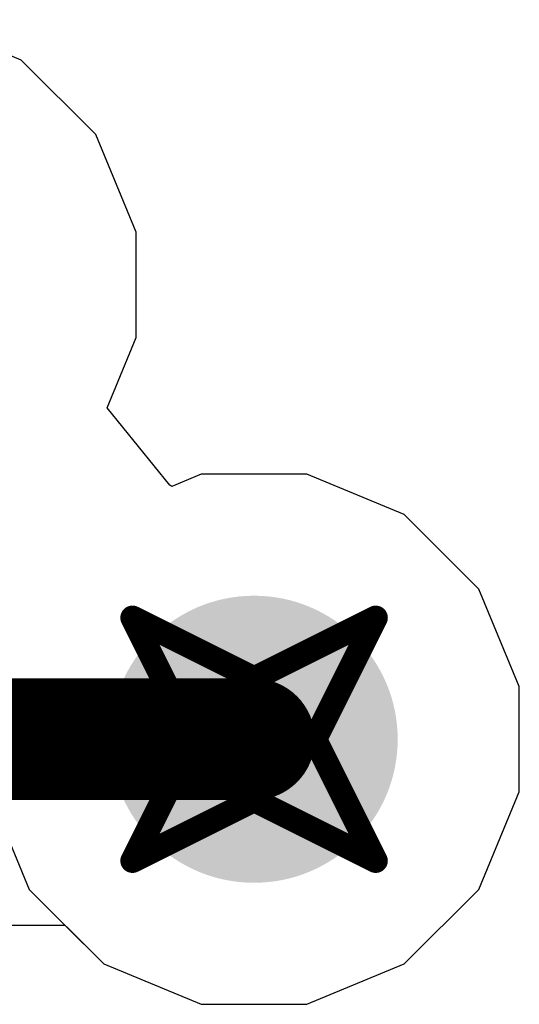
# Model space of a CAD drawing. Header units: inches. Extents: x -0.03 to 9.71, y 0 to 4.44.
# Tile 109 of 118: x 3.6917 to 3.7328, y 1.9172 to 1.9982. Entities that reach past the tile are written whole.
import ezdxf

# ---------------------------------------------------------------- set-up
doc = ezdxf.new("R2010")
doc.units = ezdxf.units.IN
doc.header["$MEASUREMENT"] = 0
for name, color, linetype in [('Bottom Layer', 5, 'Continuous'), ('Drill Drawing', 1, 'Continuous'), ('Layer 1', 16, 'Continuous'), ('Layer 2', 76, 'Continuous'), ('Top Layer', 1, 'Continuous'), ('Via Holes', 16, 'Continuous')]:
    doc.layers.add(name, color=color, linetype=linetype)

msp = doc.modelspace()

# ---------------------------------------------------------------- hatches: boundary and pattern name
at = {"layer": 'Bottom Layer'}
h = msp.add_hatch(color=5, dxfattribs=at)
edge = h.paths.add_edge_path()
edge.add_arc((3.711024, 1.938977), 0.011811, 0, 360)
at = {"layer": 'Layer 1'}
h = msp.add_hatch(color=16, dxfattribs=at)
edge = h.paths.add_edge_path()
edge.add_arc((3.711024, 1.938977), 0.011811, 0, 360)
at = {"layer": 'Layer 2'}
h = msp.add_hatch(color=76, dxfattribs=at)
edge = h.paths.add_edge_path()
edge.add_arc((3.711024, 1.938977), 0.011811, 0, 360)
at = {"layer": 'Top Layer'}
h = msp.add_hatch(color=1, dxfattribs=at)
edge = h.paths.add_edge_path()
edge.add_arc((3.711024, 1.938977), 0.011811, 0, 360)
at = {"layer": 'Via Holes'}
h = msp.add_hatch(color=7, dxfattribs=at)
edge = h.paths.add_edge_path()
edge.add_arc((3.711024, 1.938977), 0.005906, 0, 360)

# ---------------------------------------------------------------- linework, layer by layer
at = {"layer": 'Bottom Layer'}
for p, q in [((3.691883, 1.994869), (3.683866, 1.99819)), ((3.698018, 1.988733), (3.691883, 1.994869)), ((3.701339, 1.980717), (3.698018, 1.988733)), ((3.701339, 1.97204), (3.701339, 1.980717)), ((3.698935, 1.966237), (3.701339, 1.97204)), ((3.704105, 1.959891), (3.698935, 1.966237)), ((3.706685, 1.960788), (3.704262, 1.959784)), ((3.715362, 1.960788), (3.706685, 1.960788)), ((3.723379, 1.957467), (3.715362, 1.960788)), ((3.704262, 1.959784), (3.704105, 1.959891)), ((3.729514, 1.951332), (3.723379, 1.957467)), ((3.732835, 1.943315), (3.729514, 1.951332)), ((3.732835, 1.934638), (3.732835, 1.943315)), ((3.729514, 1.926622), (3.732835, 1.934638)), ((3.723379, 1.920486), (3.729514, 1.926622)), ((2.52729, 1.923683), (3.695472, 1.923683)), ((3.695472, 1.923683), (3.698669, 1.920486)), ((3.698669, 1.920486), (3.706685, 1.917166)), ((3.715362, 1.917166), (3.723379, 1.920486)), ((3.706685, 1.917166), (3.715362, 1.917166))]:
    msp.add_line(p, q, dxfattribs=at)
at = {"layer": 'Bottom Layer', "const_width": 0.01}
msp.add_lwpolyline([(1.574803, 1.938977), (3.711024, 1.938977)], dxfattribs=at)
at = {"layer": 'Bottom Layer', "const_width": 0.005}
msp.add_lwpolyline([(3.708524, 1.938977, 1), (3.713524, 1.938977, 1)], format="xyb", close=True, dxfattribs=at)
at = {"layer": 'Drill Drawing', "const_width": 0.002}
for points in [[(3.701024, 1.948977), (3.711024, 1.943977)], [(3.701024, 1.948977), (3.706024, 1.938977)], [(3.711024, 1.943977), (3.721024, 1.948977)], [(3.716024, 1.938977), (3.721024, 1.948977)], [(3.701024, 1.928977), (3.706024, 1.938977)], [(3.716024, 1.938977), (3.721024, 1.928977)], [(3.701024, 1.928977), (3.711024, 1.933977)], [(3.711024, 1.933977), (3.721024, 1.928977)]]:
    msp.add_lwpolyline(points, dxfattribs=at)
at = {"layer": 'Drill Drawing', "const_width": 0.001}
for points in [[(3.700524, 1.948977, 1), (3.701524, 1.948977, 1)], [(3.700524, 1.948977, 1), (3.701524, 1.948977, 1)], [(3.720524, 1.948977, 1), (3.721524, 1.948977, 1)], [(3.720524, 1.948977, 1), (3.721524, 1.948977, 1)], [(3.710524, 1.943977, 1), (3.711524, 1.943977, 1)], [(3.710524, 1.943977, 1), (3.711524, 1.943977, 1)], [(3.705524, 1.938977, 1), (3.706524, 1.938977, 1)], [(3.705524, 1.938977, 1), (3.706524, 1.938977, 1)], [(3.715524, 1.938977, 1), (3.716524, 1.938977, 1)], [(3.715524, 1.938977, 1), (3.716524, 1.938977, 1)], [(3.710524, 1.933977, 1), (3.711524, 1.933977, 1)], [(3.710524, 1.933977, 1), (3.711524, 1.933977, 1)], [(3.700524, 1.928977, 1), (3.701524, 1.928977, 1)], [(3.700524, 1.928977, 1), (3.701524, 1.928977, 1)], [(3.720524, 1.928977, 1), (3.721524, 1.928977, 1)], [(3.720524, 1.928977, 1), (3.721524, 1.928977, 1)]]:
    msp.add_lwpolyline(points, format="xyb", close=True, dxfattribs=at)
at = {"layer": 'Layer 1'}
for p, q in [((3.691883, 1.994869), (3.683866, 1.99819)), ((3.698018, 1.988733), (3.691883, 1.994869)), ((3.701339, 1.980717), (3.698018, 1.988733)), ((3.701339, 1.97204), (3.701339, 1.980717)), ((3.698935, 1.966237), (3.701339, 1.97204)), ((3.704105, 1.959891), (3.698935, 1.966237)), ((3.706685, 1.960788), (3.704262, 1.959784)), ((3.715362, 1.960788), (3.706685, 1.960788)), ((3.723379, 1.957467), (3.715362, 1.960788)), ((3.704262, 1.959784), (3.704105, 1.959891)), ((3.729514, 1.951332), (3.723379, 1.957467)), ((3.732835, 1.943315), (3.729514, 1.951332)), ((3.732835, 1.934638), (3.732835, 1.943315)), ((3.689213, 1.934638), (3.692533, 1.926622)), ((3.729514, 1.926622), (3.732835, 1.934638)), ((3.692533, 1.926622), (3.698669, 1.920486)), ((3.723379, 1.920486), (3.729514, 1.926622)), ((3.698669, 1.920486), (3.706685, 1.917166)), ((3.715362, 1.917166), (3.723379, 1.920486)), ((3.706685, 1.917166), (3.715362, 1.917166))]:
    msp.add_line(p, q, dxfattribs=at)
at = {"layer": 'Layer 2'}
for p, q in [((3.691883, 1.994869), (3.683866, 1.99819)), ((3.698018, 1.988733), (3.691883, 1.994869)), ((3.701339, 1.980717), (3.698018, 1.988733)), ((3.701339, 1.97204), (3.701339, 1.980717)), ((3.698935, 1.966237), (3.701339, 1.97204)), ((3.704105, 1.959891), (3.698935, 1.966237)), ((3.706685, 1.960788), (3.704262, 1.959784)), ((3.715362, 1.960788), (3.706685, 1.960788)), ((3.723379, 1.957467), (3.715362, 1.960788)), ((3.704262, 1.959784), (3.704105, 1.959891)), ((3.729514, 1.951332), (3.723379, 1.957467)), ((3.732835, 1.943315), (3.729514, 1.951332)), ((3.732835, 1.934638), (3.732835, 1.943315)), ((3.689213, 1.934638), (3.692533, 1.926622)), ((3.729514, 1.926622), (3.732835, 1.934638)), ((3.692533, 1.926622), (3.698669, 1.920486)), ((3.723379, 1.920486), (3.729514, 1.926622)), ((3.698669, 1.920486), (3.706685, 1.917166)), ((3.715362, 1.917166), (3.723379, 1.920486)), ((3.706685, 1.917166), (3.715362, 1.917166))]:
    msp.add_line(p, q, dxfattribs=at)
at = {"layer": 'Top Layer'}
for p, q in [((3.691883, 1.994869), (3.683866, 1.99819)), ((3.698018, 1.988733), (3.691883, 1.994869)), ((3.701339, 1.980717), (3.698018, 1.988733)), ((3.701339, 1.97204), (3.701339, 1.980717)), ((3.698935, 1.966237), (3.701339, 1.97204)), ((3.704105, 1.959891), (3.698935, 1.966237)), ((3.706685, 1.960788), (3.704262, 1.959784)), ((3.715362, 1.960788), (3.706685, 1.960788)), ((3.723379, 1.957467), (3.715362, 1.960788)), ((3.704262, 1.959784), (3.704105, 1.959891)), ((3.729514, 1.951332), (3.723379, 1.957467)), ((3.732835, 1.943315), (3.729514, 1.951332)), ((3.732835, 1.934638), (3.732835, 1.943315)), ((3.729514, 1.926622), (3.732835, 1.934638)), ((3.723379, 1.920486), (3.729514, 1.926622)), ((3.502915, 1.923683), (3.695472, 1.923683)), ((3.695472, 1.923683), (3.698669, 1.920486)), ((3.698669, 1.920486), (3.706685, 1.917166)), ((3.715362, 1.917166), (3.723379, 1.920486)), ((3.706685, 1.917166), (3.715362, 1.917166))]:
    msp.add_line(p, q, dxfattribs=at)
at = {"layer": 'Top Layer', "const_width": 0.01}
msp.add_lwpolyline([(3.479827, 1.938977), (3.711024, 1.938977)], dxfattribs=at)
at = {"layer": 'Top Layer', "const_width": 0.005}
msp.add_lwpolyline([(3.708524, 1.938977, 1), (3.713524, 1.938977, 1)], format="xyb", close=True, dxfattribs=at)

doc.saveas('drawing.dxf')
